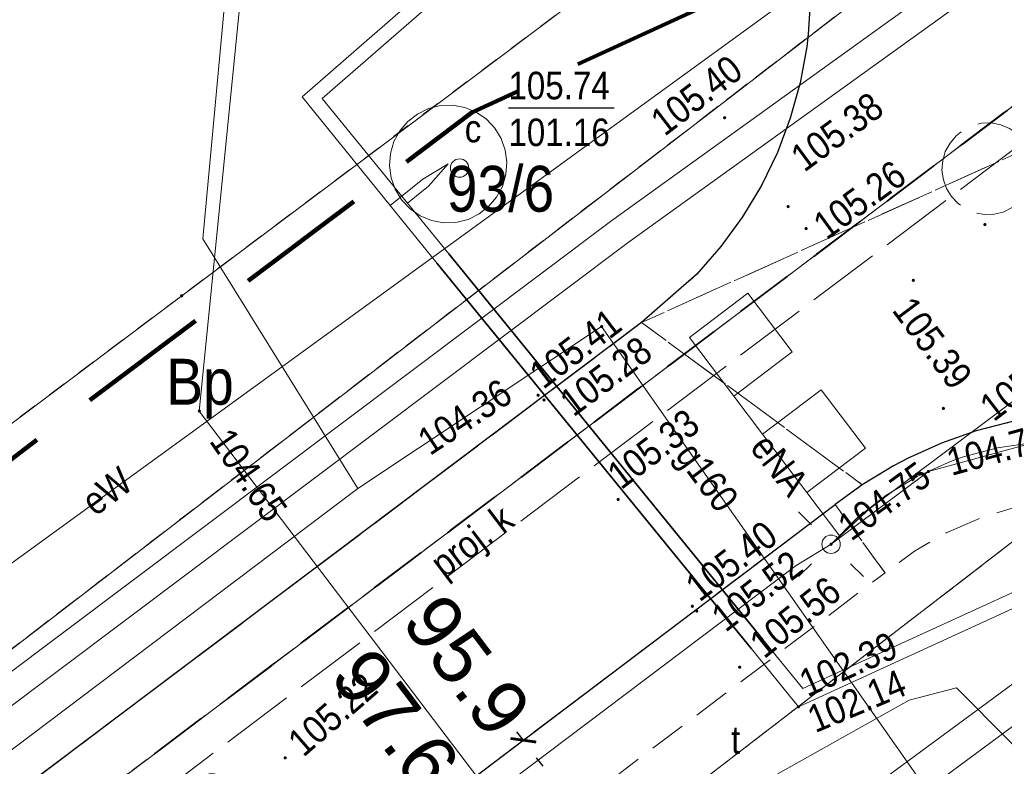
# Model space of a CAD drawing. Extents: x 7489187 to 7491099, y 5781939 to 5785132.
# Tile 201 of 217: x 7490356 to 7490383, y 5784421 to 5784441. Entities that reach past the tile are written whole.
import ezdxf
from ezdxf.enums import TextEntityAlignment as Align

# ---------------------------------------------------------------- set-up
doc = ezdxf.new("R2010")
doc.units = 0
doc.header["$MEASUREMENT"] = 0
for name, pattern in [('1.5_0.5', [2, 1.5, -0.5]), ('1.5_1.0', [2.5, 1.5, -1]), ('218-500', [1, 0.5, -0.5]), ('219-500', [0]), ('4', [1.8, 1.2, -0.6]), ('DYN_DIM', [1.022157, 0.292045, -0.730112]), ('mz1.0_0.5', [1.5, 1, -0.5]), ('mz2.0_0.5', [2.5, 2, -0.5])]:
    doc.linetypes.add(name, pattern=pattern)
doc.layers.get('0').update_dxf_attribs({"linetype": 'CONTINUOUS', "lineweight": 5})
doc.layers.get('Defpoints').update_dxf_attribs({"linetype": 'CONTINUOUS'})
doc.layers.get('Defpoints').transparency = 0.8
for name, color, linetype, transparency in [('203-Punkt załamania granicy działki nie stabilizowany', 7, 'CONTINUOUS', 0.8), ('210-Oznaczenie użytku', 7, 'CONTINUOUS', 0.8), ('211-Nr działki', 7, 'CONTINUOUS', 0.8), ('216-Granica obrębu', 7, 'CONTINUOUS', 0.8), ('218-Granica użytku', 7, 'CONTINUOUS', 0.8), ('219-Linia granicy', 7, 'CONTINUOUS', 0.8), ('chodnik (powierzchnia)', 7, 'CONTINUOUS', 0.8), ('jezdnia (powierzchnia)', 7, 'CONTINUOUS', 0.8), ('komora podziemna - przewód ciepłowniczy (powierzchnia)', 7, 'CONTINUOUS', 0.8), ('krawężnik (linia)', 7, 'CONTINUOUS', 0.8), ('latarnia (punkt)', 7, 'CONTINUOUS', 0.8), ('Obszar opracowania', 7, 'CONTINUOUS', 0.8), ('przewód ciepłowniczy (linia)', 7, 'CONTINUOUS', 0.8), ('przewód elektroenergetyczny (linia)', 7, 'CONTINUOUS', 0.8), ('przewód elektroenergetyczny (linia)-Atr1', 7, 'CONTINUOUS', 0.8), ('przewód gazowy (linia)', 7, 'CONTINUOUS', 0.8), ('przewód gazowy (linia)-Atr1', 7, 'CONTINUOUS', 0.8), ('przewód kanalizacyjny - projektowany lub w budowie (linia) - ob. projektowany', 7, 'CONTINUOUS', 0.8), ('przewód kanalizacyjny - projektowany lub w budowie (linia) - ob. projektowany-Atr1', 7, 'CONTINUOUS', 0.8), ('przewód telekomunikacyjny (linia)', 7, 'CONTINUOUS', 0.8), ('przewód wodociągowy (linia)', 7, 'CONTINUOUS', 0.8), ('punkt o określonej wysokości (sieć ciepłownicza)', 7, 'CONTINUOUS', 0.8), ('punkt o określonej wysokości (sieć ciepłownicza)-Atr2', 7, 'CONTINUOUS', 0.8), ('punkt o określonej wysokości (sieć ciepłownicza)-Atr3', 7, 'CONTINUOUS', 0.8), ('punkt o określonej wysokości (sieć elektroenergetyczna)', 7, 'CONTINUOUS', 0.8), ('punkt o określonej wysokości (sieć elektroenergetyczna)-Atr2', 7, 'CONTINUOUS', 0.8), ('punkt o określonej wysokości (sieć gazowa)', 7, 'CONTINUOUS', 0.8), ('punkt o określonej wysokości (sieć gazowa)-Atr2', 7, 'CONTINUOUS', 0.8), ('punkt wysokościowy sztuczny', 7, 'CONTINUOUS', 0.8), ('punkt wysokościowy sztuczny-Atr2', 7, 'CONTINUOUS', 0.8), ('rura ochronna - przewód ciepłowniczy (linia)', 7, 'CONTINUOUS', 0.8), ('urządzenie techniczne projektowane lub w budowie (sieć kanalizacyjna) - powierzchnia - ob. projektowany', 7, 'CONTINUOUS', 0.8), ('właz - siec telekomunikacyjna (powierzchnia)-Atr17', 7, 'CONTINUOUS', 0.8), ('właz okrągły - siec ciepłownicza (punkt)', 7, 'CONTINUOUS', 0.8), ('właz okrągły - siec ciepłownicza (punkt)-Atr17', 7, 'CONTINUOUS', 0.8)]:
    doc.layers.add(name, color=color, linetype=linetype, transparency=transparency)
doc.layers.add('___wymiary', color=1, linetype='CONTINUOUS', lineweight=20)
doc.styles.add('Arial', font='arial.ttf')
doc.styles.get("Standard").update_dxf_attribs({"font": 'txt', "width": 0.75})
doc.dimstyles.new('PZT-AS', dxfattribs={"dimtxt": 1, "dimasz": 0.5, "dimexe": 1, "dimexo": 1, "dimgap": 0.1, "dimtad": 0, "dimdec": 1, "dimrnd": 0.0005, "dimzin": 0, "dimdsep": 46, "dimtxsty": 'Arial', "dimblk": 'ARCHTICK', "dimcen": 0.5, "dimclrd": 256, "dimclre": 256, "dimclrt": 256, "dimazin": 0, "dimtfac": 1, "dimtdec": 1, "dimtofl": 0, "dimtmove": 0, "dimatfit": 3, "dimldrblk": 'ARCHTICK', "dimfxl": 0, "dimtolj": 1, "dimtzin": 0, "dimarcsym": 0})

# ---------------------------------------------------------------- blocks, each defined once
blk = doc.blocks.new('203')
at = {"linetype": 'Continuous', "lineweight": 0}
h = blk.add_hatch(color=0, dxfattribs=at)
edge = h.paths.add_edge_path()
edge.add_arc((0, 0), 0.045, 0, 360)
blk = doc.blocks.new('PW01')
at = {"linetype": 'Continuous', "lineweight": 13}
h = blk.add_hatch(color=0, dxfattribs=at)
edge = h.paths.add_edge_path()
edge.add_arc((0, 0), 0.045, 0, 360)
blk = doc.blocks.new('SM01')
at = {"color": 0, "linetype": 'Continuous', "lineweight": 13}
for p, q in [((-0.53, 0.531), (-0.883, 0.884)), ((0.531, 0.531), (0.884, 0.884)), ((-0.53, -0.53), (-0.883, -0.883)), ((0.531, -0.53), (0.884, -0.883))]:
    blk.add_line(p, q, dxfattribs=at)
blk.add_circle((0, 0), 0.25, dxfattribs=at)
blk = doc.blocks.new('US22')
at = {"color": 0, "linetype": 'Continuous', "lineweight": 13}
blk.add_circle((0, 0), 0.25, dxfattribs=at)
blk = doc.blocks.new('PW02')
at = {"linetype": 'Continuous', "lineweight": 13}
h = blk.add_hatch(color=0, dxfattribs=at)
edge = h.paths.add_edge_path()
edge.add_arc((0, 0), 0.045, 0, 360)
blk = doc.blocks.new('_ArchTick')
at = {"color": 0, "linetype": 'ByBlock', "const_width": 0.15}
blk.add_lwpolyline([(-0.5, -0.5), (0.5, 0.5)], dxfattribs=at)
blk = doc.blocks.new('*D151')
at = {"layer": '___wymiary', "lineweight": -2}
for p, q in [((7490404.508, 5784417.262), (7490403.747, 5784417.911)), ((7490374.923, 5784382.578), (7490374.162, 5784383.227))]:
    blk.add_line(p, q, dxfattribs=at)
at = {"layer": '___wymiary', "linetype": 'DYN_DIM', "lineweight": -2}
for p, q in [((7490404.508, 5784417.262), (7490404.832, 5784417.643)), ((7490374.923, 5784382.578), (7490404.508, 5784417.262))]:
    blk.add_line(p, q, dxfattribs=at)
at = {"layer": 'Defpoints', "color": 0}
for p in [(7490404.508, 5784417.262), (7490404.508, 5784417.262), (7490374.923, 5784382.578)]:
    blk.add_point(p, dxfattribs=at)
at = {"layer": '___wymiary', "lineweight": -2, "xscale": 0.5, "yscale": 0.5, "zscale": 0.5}
for p, rotation in [((7490404.508, 5784417.262), 49.53603783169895), ((7490374.923, 5784382.578), 229.536037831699)]:
    blk.add_blockref('_ArchTick', p, dxfattribs=dict(at, rotation=rotation))
at = {"layer": '___wymiary', "insert": (7490406.181, 5784419.224), "char_height": 1.5, "attachment_point": 5, "rotation": 49.536, "style": 'Arial'}
blk.add_mtext('\\A1;45.6', dxfattribs=at)
blk = doc.blocks.new('*D152')
at = {"layer": '___wymiary', "linetype": 'DYN_DIM', "lineweight": -2}
for p, q in [((7490369.688, 5784421.26), (7490369.386, 5784421.659)), ((7490427.547, 5784344.72), (7490369.688, 5784421.26))]:
    blk.add_line(p, q, dxfattribs=at)
at = {"layer": '___wymiary', "lineweight": -2}
for p, q in [((7490369.688, 5784421.26), (7490370.485, 5784421.863)), ((7490427.547, 5784344.72), (7490428.345, 5784345.323))]:
    blk.add_line(p, q, dxfattribs=at)
at = {"layer": 'Defpoints', "color": 0}
for p in [(7490369.688, 5784421.26), (7490369.688, 5784421.26), (7490427.547, 5784344.72)]:
    blk.add_point(p, dxfattribs=at)
at = {"layer": '___wymiary', "lineweight": -2, "xscale": 0.5, "yscale": 0.5, "zscale": 0.5}
for p, rotation in [((7490369.688, 5784421.26), 127.0868624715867), ((7490427.547, 5784344.72), 307.0868624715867)]:
    blk.add_blockref('_ArchTick', p, dxfattribs=dict(at, rotation=rotation))
at = {"layer": '___wymiary', "insert": (7490368.15, 5784423.294), "char_height": 1.5, "attachment_point": 5, "rotation": 307.0869, "style": 'Arial'}
blk.add_mtext('\\A1;95.9', dxfattribs=at)
blk = doc.blocks.new('*D153')
at = {"layer": '___wymiary', "lineweight": -2}
for p, q in [((7490367.738, 5784419.786), (7490368.536, 5784420.389)), ((7490426.617, 5784341.897), (7490427.415, 5784342.5))]:
    blk.add_line(p, q, dxfattribs=at)
at = {"layer": '___wymiary', "linetype": 'DYN_DIM', "lineweight": -2}
for p, q in [((7490367.738, 5784419.786), (7490367.436, 5784420.185)), ((7490426.617, 5784341.897), (7490367.738, 5784419.786))]:
    blk.add_line(p, q, dxfattribs=at)
at = {"layer": 'Defpoints', "color": 0}
for p in [(7490367.738, 5784419.786), (7490367.738, 5784419.786), (7490426.617, 5784341.897)]:
    blk.add_point(p, dxfattribs=at)
at = {"layer": '___wymiary', "lineweight": -2, "xscale": 0.5, "yscale": 0.5, "zscale": 0.5}
for p, rotation in [((7490367.738, 5784419.786), 127.0868624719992), ((7490426.617, 5784341.897), 307.0868624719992)]:
    blk.add_blockref('_ArchTick', p, dxfattribs=dict(at, rotation=rotation))
at = {"layer": '___wymiary', "insert": (7490366.202, 5784421.819), "char_height": 1.5, "attachment_point": 5, "rotation": 307.0869, "style": 'Arial'}
blk.add_mtext('\\A1;97.6', dxfattribs=at)
blk = doc.blocks.new('*D163')
at = {"layer": '___wymiary', "lineweight": -2}
for p, q in [((7490363.365, 5784416.481), (7490364.163, 5784417.084)), ((7490382.825, 5784390.739), (7490383.622, 5784391.342))]:
    blk.add_line(p, q, dxfattribs=at)
at = {"layer": '___wymiary', "linetype": 'DYN_DIM', "lineweight": -2}
for p, q in [((7490363.365, 5784416.481), (7490363.064, 5784416.88)), ((7490382.825, 5784390.739), (7490363.365, 5784416.481))]:
    blk.add_line(p, q, dxfattribs=at)
at = {"layer": 'Defpoints', "color": 0}
for p in [(7490363.365, 5784416.481), (7490363.365, 5784416.481), (7490382.825, 5784390.739)]:
    blk.add_point(p, dxfattribs=at)
at = {"layer": '___wymiary', "lineweight": -2, "xscale": 0.5, "yscale": 0.5, "zscale": 0.5}
for p, rotation in [((7490363.365, 5784416.481), 127.0868624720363), ((7490382.825, 5784390.739), 307.0868624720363)]:
    blk.add_blockref('_ArchTick', p, dxfattribs=dict(at, rotation=rotation))
at = {"layer": '___wymiary', "insert": (7490361.829, 5784418.513), "char_height": 1.5, "attachment_point": 5, "rotation": 307.0869, "style": 'Arial'}
blk.add_mtext('\\A1;32.3', dxfattribs=at)

msp = doc.modelspace()

# ---------------------------------------------------------------- linework, layer by layer
at = {"layer": '216-Granica obrębu', "color": 7, "linetype": '1.5_1.0', "lineweight": 35, "flags": 128}
for points in [[(7490030.45, 5785119.29), (7490028.96, 5785119.44), (7489905.46, 5785132.25), (7489892.56, 5785131.06), (7489875.97, 5785130.77), (7489882.83, 5785099.49), (7489894.33, 5785057.55), (7489904.61, 5785020.12), (7489930.49, 5784923.59), (7489942.07, 5784889.96), (7489952.72, 5784856.68), (7489954.77, 5784856.84), (7489969.91, 5784858.07), (7489970.61, 5784854.86), (7489953.91, 5784849.86), (7489955.53, 5784843.61), (7489958.2, 5784833.42), (7489980.65, 5784747.13), (7490007.65, 5784650.77), (7490023.45, 5784602.85), (7490041.59, 5784556.96), (7490083.09, 5784465.49), (7490092.71, 5784443.73), (7490123.6, 5784373.91), (7490159.36, 5784298.2), (7490166.44, 5784283.23), (7490180.6, 5784291.3), (7490210.6, 5784308.4), (7490268.73, 5784352.29), (7490829.59, 5784775.52), (7490832.19, 5784784.55), (7490911.98, 5785062.01), (7490905.26, 5785060.95), (7490801.79, 5785044.54), (7490669.56, 5785030.73), (7490494.4, 5785017.63), (7490431.74, 5785030.5), (7490354.61, 5785047.58), (7490260.42, 5785068.42), (7490180.66, 5785086.04)], [(7490982.74, 5784169.34), (7491039.04, 5784200.86), (7491051.74, 5784207.97), (7491052.67, 5784239.47), (7491052.74, 5784241.92), (7491052.92, 5784248), (7491053, 5784250.86), (7491050.96, 5784254.83), (7491044.42, 5784267.53), (7491031.4, 5784292.82), (7491011.82, 5784330.89), (7491008.66, 5784337), (7490999.48, 5784354.85), (7490905.74, 5784803.82), (7490903.06, 5784816.68), (7490901.11, 5784825.98), (7490829.59, 5784775.52), (7490268.73, 5784352.29), (7490210.6, 5784308.4), (7490180.6, 5784291.3), (7490166.44, 5784283.23), (7490188.7, 5784278.35), (7490194.94, 5784270.17), (7490207.62, 5784253.55), (7490185.34, 5784238.01), (7490202.71, 5784185.24), (7490204.24, 5784178.08), (7490211.21, 5784145.54), (7490216.75, 5784104.37), (7490217.83, 5784096.32), (7490218.8, 5784046.06), (7490215.34, 5783996.05), (7490206.95, 5783946.76), (7490193.71, 5783898.58), (7490175.89, 5783851.76), (7490153.48, 5783807.1), (7490158.6, 5783786.4), (7490236.24, 5783821.04), (7490329.56, 5783863.61), (7490388.02, 5783890.29), (7490434.56, 5783914.52), (7490490.93, 5783945.89), (7490491.13, 5783946), (7490512.04, 5783957.22), (7490534.13, 5783969.08), (7490538.17, 5783971.24), (7490544.14, 5783961.48), (7490606.22, 5783983.46), (7490664.31, 5784007.87), (7490705.37, 5784025.14), (7490748.64, 5784044.48), (7490747.91, 5784055.65), (7490747.49, 5784061.98), (7490746.96, 5784070.1), (7490794.71, 5784095), (7490790.8, 5784067.02), (7490835.7, 5784091.8), (7490838.43, 5784093.31), (7490854.17, 5784102), (7490875.76, 5784113.91), (7490901.93, 5784127.42), (7490908.36, 5784130.73), (7490914.78, 5784134.04), (7490973.71, 5784164.29)]]:
    msp.add_lwpolyline(points, close=True, dxfattribs=at)
at = {"layer": '218-Granica użytku', "color": 3, "linetype": '218-500', "lineweight": 18, "flags": 128}
for points in [[(7490268.73, 5784352.29), (7490829.59, 5784775.52)], [(7490829.59, 5784775.52), (7490268.73, 5784352.29)], [(7490378.55, 5784447.01), (7490360.38, 5784433.37)], [(7490378.78, 5784441.44), (7490351.6, 5784420.56)], [(7490351.6, 5784420.56), (7490378.78, 5784441.44)], [(7490275.58, 5784343.98), (7490400.92, 5784440.45)], [(7490400.92, 5784440.45), (7490275.58, 5784343.98)], [(7490360.38, 5784433.37), (7490351.39, 5784426.62)]]:
    msp.add_lwpolyline(points, dxfattribs=at)
at = {"layer": '219-Linia granicy', "color": 7, "linetype": '219-500', "lineweight": 18, "flags": 128}
for points in [[(7490829.59, 5784775.52), (7490268.73, 5784352.29)], [(7490378.55, 5784447.01), (7490360.38, 5784433.37)], [(7490351.6, 5784420.56), (7490378.78, 5784441.44)], [(7490400.92, 5784440.45), (7490275.58, 5784343.98)], [(7490351.39, 5784426.62), (7490360.38, 5784433.37)]]:
    msp.add_lwpolyline(points, dxfattribs=at)
at = {"layer": 'chodnik (powierzchnia)', "color": 7, "linetype": 'mz1.0_0.5', "lineweight": 18, "flags": 128}
for points in [[(7490389.51, 5784423.85), (7490393.17, 5784426.96), (7490391.742, 5784428.212), (7490390.88, 5784428.719), (7490389.981, 5784429.156), (7490388.99, 5784429.54), (7490388.031, 5784429.823), (7490387.052, 5784430.027), (7490386.099, 5784430.161), (7490385.1, 5784430.2), (7490384.102, 5784430.136), (7490383.116, 5784429.969), (7490382.02, 5784429.69), (7490381.077, 5784429.357), (7490380.166, 5784428.946), (7490379.774, 5784428.739), (7490378.92, 5784428.22), (7490378.18, 5784427.68), (7490379.54, 5784425.82), (7490380.344, 5784426.414), (7490381.209, 5784426.914), (7490382.126, 5784427.313), (7490382.2, 5784427.34), (7490383.158, 5784427.625), (7490384.142, 5784427.8), (7490384.95, 5784427.86), (7490387.11, 5784426)], [(7490277.37, 5784348.84), (7490360.505, 5784411.437), (7490379.54, 5784425.82), (7490378.18, 5784427.68), (7490316.119, 5784380.766), (7490275.71, 5784350.37)]]:
    msp.add_lwpolyline(points, close=True, dxfattribs=at)
at = {"layer": 'jezdnia (powierzchnia)', "color": 7, "linetype": '1.5_0.5', "lineweight": 18, "flags": 128}
for points in [[(7490317.61, 5784511.53), (7490342.28, 5784484.53), (7490367.17, 5784457.37), (7490374.73, 5784449.07), (7490374.894, 5784448.878), (7490375.502, 5784448.085), (7490376.037, 5784447.24), (7490376.494, 5784446.351), (7490376.87, 5784445.424), (7490377.161, 5784444.468), (7490377.366, 5784443.49), (7490377.483, 5784442.497), (7490377.511, 5784441.498), (7490377.45, 5784440.5), (7490377.408, 5784440.156), (7490377.227, 5784439.173), (7490376.959, 5784438.21), (7490376.607, 5784437.275), (7490376.172, 5784436.374), (7490375.659, 5784435.517), (7490375.071, 5784434.708), (7490374.413, 5784433.955), (7490372.91, 5784432.64), (7490383.97, 5784437.63), (7490383.5, 5784438.55), (7490383.24, 5784439.52), (7490383.2, 5784440.55), (7490383.36, 5784441.55), (7490383.72, 5784442.47), (7490384.29, 5784443.34), (7490384.61, 5784443.69), (7490385.07, 5784444.11), (7490385.92, 5784444.65), (7490386.88, 5784444.99), (7490387.91, 5784445.13), (7490388.95, 5784445.04), (7490400.43, 5784453.35), (7490399.591, 5784452.806), (7490398.722, 5784452.312), (7490397.825, 5784451.87), (7490396.904, 5784451.481), (7490395.962, 5784451.146), (7490395.002, 5784450.867), (7490394.027, 5784450.645), (7490393.041, 5784450.48), (7490392.047, 5784450.373), (7490391.52, 5784450.34), (7490390.52, 5784450.322), (7490389.521, 5784450.362), (7490388.526, 5784450.461), (7490387.539, 5784450.618), (7490386.562, 5784450.832), (7490385.6, 5784451.103), (7490384.655, 5784451.429), (7490383.73, 5784451.811), (7490382.83, 5784452.246), (7490381.957, 5784452.732), (7490381.113, 5784453.269), (7490380.302, 5784453.854), (7490379.527, 5784454.486), (7490378.79, 5784455.161), (7490378.56, 5784455.39), (7490372.48, 5784462.2), (7490367.19, 5784467.93), (7490355.57, 5784480.66), (7490331.85, 5784506.59), (7490329.24, 5784509.46), (7490318.15, 5784522.13), (7490317.24, 5784522.71), (7490316.87, 5784523.02), (7490316.51, 5784523.4), (7490315.16, 5784524.9), (7490295, 5784546.98), (7490274.54, 5784569.4), (7490263.16, 5784581.91), (7490261.12, 5784584.11), (7490250.16, 5784585.66), (7490255.92, 5784579.13), (7490267.14, 5784566.83), (7490292.54, 5784538.96)], [(7490493.35, 5784270.83), (7490499.77, 5784274.09), (7490493.73, 5784285.36), (7490492.621, 5784287.291), (7490492.252, 5784288.22), (7490491.965, 5784289.178), (7490491.764, 5784290.157), (7490491.65, 5784291.15), (7490491.65, 5784292.28), (7490491.691, 5784293.292), (7490491.834, 5784294.281), (7490492.054, 5784295.256), (7490492.35, 5784296.211), (7490492.72, 5784297.14), (7490493.025, 5784297.777), (7490493.516, 5784298.648), (7490494.074, 5784299.478), (7490494.696, 5784300.261), (7490495.377, 5784300.992), (7490496.114, 5784301.668), (7490496.902, 5784302.284), (7490497.735, 5784302.836), (7490498.61, 5784303.32), (7490495.34, 5784308.14), (7490494.599, 5784307.691), (7490493.706, 5784307.24), (7490492.779, 5784306.866), (7490491.824, 5784306.57), (7490490.848, 5784306.354), (7490489.858, 5784306.22), (7490488.859, 5784306.168), (7490487.86, 5784306.2), (7490487.406, 5784306.242), (7490486.419, 5784306.397), (7490485.448, 5784306.637), (7490484.503, 5784306.961), (7490483.588, 5784307.365), (7490482.712, 5784307.847), (7490481.882, 5784308.403), (7490481.102, 5784309.029), (7490480.38, 5784309.72), (7490479.67, 5784310.533), (7490479.084, 5784311.342), (7490478.57, 5784312.2), (7490463.26, 5784341.09), (7490449.49, 5784367.1), (7490432.48, 5784399.49), (7490431.36, 5784399.89), (7490430.43, 5784401.18), (7490429.44, 5784402.49), (7490427.49, 5784404.98), (7490425.54, 5784407.29), (7490423.56, 5784409.54), (7490421.46, 5784411.7), (7490419.33, 5784413.8), (7490417.15, 5784415.87), (7490414.92, 5784417.89), (7490407.31, 5784424.39), (7490405.7, 5784425.76), (7490403.51, 5784427.79), (7490402.84, 5784428.52), (7490402.14, 5784429.55), (7490401.59, 5784430.64), (7490401.21, 5784431.65), (7490400.95, 5784432.63), (7490400.8, 5784433.59), (7490400.75, 5784434.8), (7490398.9, 5784433.41), (7490398.57, 5784434.42), (7490398.39, 5784435.78), (7490398.35, 5784437.3), (7490398.56, 5784438.62), (7490398.89, 5784439.77), (7490399.51, 5784441.22), (7490400.22, 5784442.42), (7490401.26, 5784443.54), (7490402.43, 5784444.54), (7490392.68, 5784441.86), (7490392.9, 5784440.88), (7490392.94, 5784439.85), (7490392.73, 5784438.87), (7490392.36, 5784437.96), (7490391.82, 5784437.13), (7490391.08, 5784436.43), (7490390.22, 5784435.88), (7490389.27, 5784435.54), (7490388.26, 5784435.39), (7490387.25, 5784435.46), (7490386.31, 5784435.73), (7490385.37, 5784436.21), (7490384.52, 5784436.93), (7490383.97, 5784437.63), (7490372.91, 5784432.64), (7490378.92, 5784428.22), (7490379.774, 5784428.739), (7490380.166, 5784428.946), (7490381.077, 5784429.357), (7490382.02, 5784429.69), (7490383.116, 5784429.969), (7490384.102, 5784430.136), (7490385.1, 5784430.2), (7490386.099, 5784430.161), (7490387.052, 5784430.027), (7490388.031, 5784429.823), (7490388.99, 5784429.54), (7490389.981, 5784429.156), (7490390.88, 5784428.719), (7490391.742, 5784428.212), (7490393.17, 5784426.96), (7490394.74, 5784425.56), (7490395.46, 5784424.98), (7490412.33, 5784410.59), (7490414.17, 5784408.86), (7490414.882, 5784408.158), (7490415.573, 5784407.435), (7490416.24, 5784406.69), (7490416.884, 5784405.925), (7490417.21, 5784405.52), (7490417.817, 5784404.725), (7490418.399, 5784403.912), (7490418.956, 5784403.082), (7490419.487, 5784402.234), (7490420.02, 5784401.32), (7490420.589, 5784400.498), (7490421.08, 5784399.627), (7490421.487, 5784398.714), (7490421.808, 5784397.768), (7490422, 5784396.99), (7490422.158, 5784396.003), (7490422.223, 5784395.005), (7490422.195, 5784394.006), (7490422.14, 5784393.46), (7490421.911, 5784392.487), (7490421.585, 5784391.542), (7490421.166, 5784390.635), (7490420.84, 5784390.06), (7490420.276, 5784389.235), (7490419.632, 5784388.47), (7490419.34, 5784388.17), (7490417.08, 5784386.72), (7490420.45, 5784375.62), (7490420.367, 5784376.449), (7490420.41, 5784377.447), (7490420.608, 5784378.426), (7490420.955, 5784379.363), (7490421.443, 5784380.235), (7490422.06, 5784381.02), (7490424.41, 5784382.28), (7490427.04, 5784383.51), (7490429.31, 5784383.84), (7490430.3, 5784383.71), (7490431.257, 5784383.421), (7490432.17, 5784382.97), (7490432.981, 5784382.387), (7490433.686, 5784381.679), (7490434.4, 5784380.63), (7490438.13, 5784373.51), (7490438.522, 5784372.591), (7490438.802, 5784371.631), (7490438.966, 5784370.645), (7490439.011, 5784369.647), (7490439.01, 5784369.61), (7490438.931, 5784368.614), (7490438.735, 5784367.634), (7490438.36, 5784366.53), (7490437.1, 5784364.34), (7490434.62, 5784361.99), (7490437.44, 5784356.36), (7490439.81, 5784357.56), (7490440.79, 5784357.94), (7490441.77, 5784358.135), (7490442.768, 5784358.18), (7490443.11, 5784358.16), (7490444.096, 5784357.999), (7490445.046, 5784357.69), (7490445.75, 5784357.35), (7490446.571, 5784356.781), (7490447.279, 5784356.077), (7490447.853, 5784355.26), (7490448.2, 5784354.55), (7490453.54, 5784345.1), (7490456.89, 5784338.8), (7490471.34, 5784310.89), (7490479.7, 5784296.05), (7490481.18, 5784293.46), (7490484.68, 5784287.36), (7490487.55, 5784281.94)], [(7490191.164, 5784287.003), (7490211.67, 5784301.9), (7490216.46, 5784305.56), (7490248.362, 5784329.904), (7490272.4, 5784347.89), (7490275.71, 5784350.37), (7490316.119, 5784380.766), (7490378.18, 5784427.68), (7490378.92, 5784428.22), (7490372.91, 5784432.64), (7490341.91, 5784409.31), (7490305.841, 5784381.862), (7490276.12, 5784359.68), (7490257.34, 5784345.74), (7490219.064, 5784316.704), (7490199.315, 5784301.827), (7490173.114, 5784281.766), (7490181.727, 5784279.879), (7490186.53, 5784283.616), (7490187.78, 5784283.47), (7490188.27, 5784282.22), (7490191.57, 5784284.52), (7490190.798, 5784286.042)]]:
    msp.add_lwpolyline(points, close=True, dxfattribs=at)
at = {"layer": 'komora podziemna - przewód ciepłowniczy (powierzchnia)', "color": 212, "linetype": 'Continuous', "lineweight": 18, "flags": 128}
msp.add_lwpolyline([(7490366.2, 5784436.27), (7490366.09, 5784436.58), (7490366.04, 5784436.91), (7490366.07, 5784437.25), (7490366.16, 5784437.57), (7490366.32, 5784437.86), (7490366.54, 5784438.12), (7490366.8, 5784438.32), (7490367.1, 5784438.47), (7490367.43, 5784438.55), (7490367.76, 5784438.56), (7490368.09, 5784438.5), (7490368.4, 5784438.37), (7490368.68, 5784438.18), (7490368.91, 5784437.94), (7490369.08, 5784437.65), (7490369.19, 5784437.34), (7490369.24, 5784437.01), (7490369.21, 5784436.67), (7490369.12, 5784436.35), (7490368.96, 5784436.06), (7490368.74, 5784435.8), (7490368.48, 5784435.6), (7490368.18, 5784435.45), (7490367.85, 5784435.37), (7490367.52, 5784435.36), (7490367.19, 5784435.42), (7490366.88, 5784435.55), (7490366.6, 5784435.74), (7490366.37, 5784435.98)], close=True, dxfattribs=at)
at = {"layer": 'krawężnik (linia)', "color": 7, "linetype": 'Continuous', "lineweight": 25, "flags": 128}
for points in [[(7490367.17, 5784457.37), (7490374.73, 5784449.07), (7490374.894, 5784448.878), (7490375.502, 5784448.085), (7490376.037, 5784447.24), (7490376.494, 5784446.351), (7490376.87, 5784445.424), (7490377.161, 5784444.468), (7490377.366, 5784443.49), (7490377.483, 5784442.497), (7490377.511, 5784441.498), (7490377.45, 5784440.5), (7490377.408, 5784440.156), (7490377.227, 5784439.173), (7490376.959, 5784438.21), (7490376.607, 5784437.275), (7490376.172, 5784436.374), (7490375.659, 5784435.517), (7490375.071, 5784434.708), (7490374.413, 5784433.955), (7490372.91, 5784432.64), (7490341.91, 5784409.31)], [(7490383.116, 5784429.969), (7490382.02, 5784429.69), (7490381.077, 5784429.357), (7490380.166, 5784428.946), (7490379.774, 5784428.739), (7490378.92, 5784428.22), (7490378.18, 5784427.68)], [(7490191.57, 5784284.52), (7490190.798, 5784286.042), (7490191.164, 5784287.003), (7490211.67, 5784301.9), (7490216.46, 5784305.56), (7490248.362, 5784329.904), (7490272.4, 5784347.89), (7490275.71, 5784350.37), (7490316.119, 5784380.766), (7490378.18, 5784427.68)]]:
    msp.add_lwpolyline(points, dxfattribs=at)
at = {"layer": 'Obszar opracowania', "color": 132, "linetype": '4', "lineweight": 200, "ltscale": 3, "flags": 128}
msp.add_lwpolyline([(7490308.01, 5784389.52), (7490316.37, 5784399.26), (7490368.28, 5784438.36), (7490379.98, 5784443.72), (7490392.84, 5784443.68), (7490403.31, 5784441.36), (7490411.83, 5784439.47), (7490423.51, 5784434.05), (7490431.84, 5784424.24), (7490448.06, 5784393.68), (7490473.16, 5784346.39), (7490476.39, 5784336.34), (7490475.94, 5784325.78), (7490471.85, 5784316.04), (7490464.65, 5784308.32), (7490428.65, 5784281.35), (7490426.2, 5784279.52), (7490416.78, 5784274.8), (7490406.31, 5784273.62), (7490396.08, 5784276.14), (7490387.35, 5784282.04), (7490363.54, 5784305.17), (7490313.51, 5784353.79), (7490306.43, 5784364.49), (7490304.48, 5784377.18)], close=True, dxfattribs=at)
at = {"layer": 'przewód ciepłowniczy (linia)', "color": 212, "linetype": 'Continuous', "lineweight": 18, "flags": 128}
for points in [[(7490358.23, 5784465.33), (7490359.57, 5784463.85), (7490374.29, 5784447.52), (7490364.21, 5784438.74), (7490366.53, 5784435.89), (7490367.66, 5784434.51), (7490376.21, 5784424), (7490377.3, 5784422.67), (7490387.86, 5784427.5), (7490388.75, 5784428.12), (7490406.15, 5784439.98), (7490408.82, 5784441.8), (7490409.08, 5784441.29), (7490413.22, 5784433.26), (7490422.38, 5784415.61), (7490421.64, 5784415.16), (7490410.12, 5784408.22), (7490409.88, 5784408.07), (7490414.86, 5784399.08)], [(7490414.39, 5784399.1), (7490409.34, 5784408.22), (7490409.91, 5784408.56), (7490421.43, 5784415.5), (7490421.85, 5784415.75), (7490412.86, 5784433.07), (7490408.72, 5784441.11), (7490408.67, 5784441.21), (7490406.38, 5784439.65), (7490388.98, 5784427.79), (7490388.05, 5784427.16), (7490377.18, 5784422.17), (7490375.9, 5784423.75), (7490367.34, 5784434.25), (7490366.06, 5784435.83), (7490363.66, 5784438.79), (7490373.72, 5784447.56), (7490359.28, 5784463.58), (7490357.94, 5784465.07)], [(7490367.64, 5784436.96), (7490366.95, 5784436.55), (7490366.06, 5784435.83)], [(7490366.53, 5784435.89), (7490367.1, 5784436.36), (7490367.64, 5784436.96)]]:
    msp.add_lwpolyline(points, dxfattribs=at)
at = {"layer": 'przewód elektroenergetyczny (linia)', "color": 1, "linetype": 'Continuous', "lineweight": 18, "flags": 128}
for points in [[(7490360.86, 5784430.23), (7490362.56, 5784447.3), (7490352.59, 5784458.42), (7490369.09, 5784473.72)], [(7490211.021, 5784316.441), (7490216.663, 5784320.772), (7490239.241, 5784337.214), (7490265.05, 5784357.155), (7490278.511, 5784367.553), (7490306.086, 5784388.056), (7490334.58, 5784409.917), (7490352.44, 5784423.684), (7490376.737, 5784441.333)], [(7490378.07, 5784426.6), (7490378.312, 5784426.821), (7490379.13, 5784427.57), (7490394.41, 5784439.03), (7490395.53, 5784439.16), (7490397.83, 5784438.81), (7490399.13, 5784438.19), (7490399.94, 5784437.51), (7490401.01, 5784436.38), (7490405.99, 5784427.81)], [(7490375.42, 5784430.63), (7490377.01, 5784431.84), (7490375.8, 5784433.44), (7490374.21, 5784432.23)], [(7490347.62, 5784402.73), (7490370.07, 5784419.73), (7490370.52, 5784419.74), (7490373.46, 5784416.1), (7490373.82, 5784416.02), (7490385.54, 5784424.65), (7490385.95, 5784424.55), (7490390.43, 5784420.54), (7490390.86, 5784420.53), (7490393.77, 5784422.47), (7490394.06, 5784422.46), (7490396.52, 5784420.51), (7490396.73, 5784420.47), (7490408.64, 5784428.5), (7490413.93, 5784432.31)], [(7490374.21, 5784432.23), (7490375.42, 5784430.63), (7490376.2, 5784429.6), (7490377.41, 5784428.01), (7490378.312, 5784426.821)], [(7490376.2, 5784429.6), (7490377.8, 5784430.81), (7490379.01, 5784429.22), (7490377.41, 5784428.01)], [(7490418.44, 5784397.48), (7490415.54, 5784404.32), (7490404.96, 5784413.58), (7490388.33, 5784418.49), (7490376.73, 5784409.34), (7490360.86, 5784430.23)], [(7490392.15, 5784426.51), (7490391.31, 5784427.09), (7490388.2, 5784428.82), (7490384, 5784429.48), (7490380.72, 5784428.58), (7490378.07, 5784426.6)], [(7490383.595, 5784429.37), (7490382.605, 5784429.229), (7490381.64, 5784428.97), (7490381.325, 5784428.857), (7490380.414, 5784428.446), (7490379.56, 5784427.927), (7490378.775, 5784427.309), (7490378.07, 5784426.6)], [(7490348.9, 5784404.49), (7490349.64, 5784405.3), (7490377.12, 5784426.02), (7490378.07, 5784426.6)]]:
    msp.add_lwpolyline(points, dxfattribs=at)
at = {"layer": 'przewód gazowy (linia)', "color": 40, "linetype": 'Continuous', "lineweight": 18, "flags": 128}
for points in [[(7490365.18, 5784428.12), (7490360.96, 5784434.92), (7490362.08, 5784447.1), (7490356.14, 5784453.97), (7490369.58, 5784466.12)], [(7490415.58, 5784438.75), (7490408.75, 5784434.24), (7490383.44, 5784415.98), (7490371.82, 5784432.53), (7490365.18, 5784428.12), (7490253.31, 5784343.67)]]:
    msp.add_lwpolyline(points, dxfattribs=at)
at = {"layer": 'przewód kanalizacyjny - projektowany lub w budowie (linia) - ob. projektowany', "color": 34, "linetype": 'mz2.0_0.5', "lineweight": 18, "flags": 128}
msp.add_lwpolyline([(7490176.08, 5784281.12), (7490193.19, 5784294.04), (7490257.03, 5784342.24), (7490320.88, 5784390.45), (7490382.34, 5784436.83), (7490446.2, 5784485.01), (7490510.06, 5784533.2), (7490571.22, 5784579.99), (7490762.79, 5784724.55), (7490826.96, 5784772.35), (7490841.52, 5784811.63), (7490861.93, 5784878.59)], dxfattribs=at)
at = {"layer": 'przewód telekomunikacyjny (linia)', "color": 30, "linetype": 'Continuous', "lineweight": 18, "flags": 128}
for points in [[(7490417.075, 5784438.476), (7490405.928, 5784435.554), (7490392.703, 5784428.802), (7490368.273, 5784410.738), (7490322.613, 5784377.194), (7490302.603, 5784363.625), (7490285.114, 5784351.815), (7490272.797, 5784342.444), (7490272.51, 5784341.67)], [(7490406.05, 5784411.54), (7490405.739, 5784410.912), (7490388.753, 5784415.379), (7490381.486, 5784422.689), (7490380.2, 5784422.354), (7490374.719, 5784419.278), (7490374.155, 5784419.03)]]:
    msp.add_lwpolyline(points, dxfattribs=at)
at = {"layer": 'przewód wodociągowy (linia)', "color": 5, "linetype": 'CONTINUOUS', "lineweight": 18}
for p, q in [((7490372.102, 5784435.423), (7490401.01, 5784456.24)), ((7490372.546, 5784434.819), (7490401.432, 5784455.62)), ((7490332.549, 5784405.718), (7490372.102, 5784435.423)), ((7490332.999, 5784405.118), (7490372.546, 5784434.819))]:
    msp.add_line(p, q, dxfattribs=at)
at = {"layer": 'punkt o określonej wysokości (sieć ciepłownicza)-Atr2', "color": 7, "flags": 128}
msp.add_lwpolyline([(7490369.28, 5784438.49), (7490372.16, 5784438.49)], dxfattribs=at)
at = {"layer": 'rura ochronna - przewód ciepłowniczy (linia)', "color": 212, "linetype": 'Continuous', "lineweight": 35, "flags": 128}
for points in [[(7490367.66, 5784434.51), (7490376.21, 5784424)], [(7490367.34, 5784434.25), (7490375.9, 5784423.75)]]:
    msp.add_lwpolyline(points, dxfattribs=at)
at = {"layer": 'urządzenie techniczne projektowane lub w budowie (sieć kanalizacyjna) - powierzchnia - ob. projektowany', "color": 34, "linetype": 'mz2.0_0.5', "lineweight": 18, "flags": 128}
msp.add_lwpolyline([(7490381.35, 5784436.07), (7490381.21, 5784436.29), (7490381.13, 5784436.53), (7490381.09, 5784436.79), (7490381.11, 5784437.05), (7490381.18, 5784437.3), (7490381.31, 5784437.53), (7490381.48, 5784437.73), (7490381.68, 5784437.89), (7490381.92, 5784438.01), (7490382.17, 5784438.07), (7490382.43, 5784438.08), (7490382.69, 5784438.03), (7490382.93, 5784437.93), (7490383.15, 5784437.78), (7490383.33, 5784437.59), (7490383.47, 5784437.37), (7490383.55, 5784437.13), (7490383.59, 5784436.87), (7490383.57, 5784436.61), (7490383.5, 5784436.36), (7490383.37, 5784436.13), (7490383.2, 5784435.93), (7490383, 5784435.77), (7490382.76, 5784435.65), (7490382.51, 5784435.59), (7490382.25, 5784435.58), (7490381.99, 5784435.63), (7490381.75, 5784435.73), (7490381.53, 5784435.88)], close=True, dxfattribs=at)

# ---------------------------------------------------------------- block references
at = {"layer": '203-Punkt załamania granicy działki nie stabilizowany', "color": 7, "linetype": 'Continuous', "lineweight": 18}
msp.add_blockref('203', (7490360.38, 5784433.37), dxfattribs=at)
at = {"layer": 'latarnia (punkt)', "color": 7, "linetype": 'Continuous', "lineweight": 18}
msp.add_blockref('SM01', (7490378.07, 5784426.6), dxfattribs=at)
at = {"layer": 'punkt o określonej wysokości (sieć ciepłownicza)', "color": 212, "linetype": 'Continuous', "lineweight": 13}
for p in [(7490367.95, 5784436.85), (7490377.18, 5784422.17)]:
    msp.add_blockref('PW01', p, dxfattribs=at)
at = {"layer": 'punkt o określonej wysokości (sieć elektroenergetyczna)', "color": 1, "linetype": 'Continuous', "lineweight": 13}
for p in [(7490360.86, 5784430.23), (7490380.72, 5784428.58), (7490378.07, 5784426.6)]:
    msp.add_blockref('PW01', p, dxfattribs=at)
at = {"layer": 'punkt o określonej wysokości (sieć gazowa)', "color": 40, "linetype": 'Continuous', "lineweight": 13}
msp.add_blockref('PW01', (7490371.82, 5784432.53), dxfattribs=at)
at = {"layer": 'punkt wysokościowy sztuczny', "color": 7, "linetype": 'Continuous', "lineweight": 13}
for p in [(7490375.17, 5784438.22), (7490376.9, 5784435.8), (7490382.26, 5784435.31), (7490377.39, 5784435.2), (7490380.31, 5784433.79), (7490370.09, 5784430.66), (7490370.25, 5784430.53), (7490381.13, 5784430.3), (7490372.27, 5784427.82), (7490374.29, 5784424.91), (7490374.41, 5784424.78), (7490375.58, 5784423.25), (7490363.2, 5784420.78)]:
    msp.add_blockref('PW02', p, dxfattribs=at)
at = {"layer": 'właz okrągły - siec ciepłownicza (punkt)', "color": 7, "linetype": 'Continuous', "lineweight": 18}
msp.add_blockref('US22', (7490367.95, 5784436.85), dxfattribs=at)

# ---------------------------------------------------------------- texts
at = {"layer": '210-Oznaczenie użytku', "color": 3, "linetype": 'Continuous', "lineweight": 18, "width": 0.9}
msp.add_text('Bp', height=1.25, dxfattribs=at).set_placement((7490359.96, 5784430.402))
at = {"layer": '211-Nr działki', "color": 7, "linetype": 'Continuous', "lineweight": 18, "width": 0.9}
msp.add_text('93/6', height=1.25, dxfattribs=at).set_placement((7490367.6, 5784435.66))
at = {"layer": 'przewód elektroenergetyczny (linia)-Atr1', "color": 1, "width": 0.9}
for s, rotation, p in [('eNA', 308.235, (7490376.67, 5784428.764)), ('eW', 36.632, (7490358.344, 5784428.048))]:
    msp.add_text(s, height=0.75, rotation=rotation, dxfattribs=at).set_placement(p, align=Align.MIDDLE_CENTER)
at = {"layer": 'przewód gazowy (linia)-Atr1', "color": 7, "width": 0.9}
msp.add_text('g160', height=0.75, rotation=306.64, dxfattribs=at).set_placement((7490374.697, 5784428.436), align=Align.MIDDLE_CENTER)
at = {"layer": 'przewód kanalizacyjny - projektowany lub w budowie (linia) - ob. projektowany-Atr1', "color": 34, "width": 0.9}
msp.add_text('proj. k', height=0.75, rotation=37.039, dxfattribs=at).set_placement((7490367.53, 5784425.65))
at = {"layer": 'punkt o określonej wysokości (sieć ciepłownicza)-Atr2', "color": 212, "width": 0.9}
msp.add_text('105.74', height=0.75, dxfattribs=at).set_placement((7490369.28, 5784438.498), align=Align.BOTTOM_LEFT)
msp.add_text('102.39', height=0.75, rotation=23.982, dxfattribs=at).set_placement((7490377.43, 5784422.43))
at = {"layer": 'punkt o określonej wysokości (sieć ciepłownicza)-Atr3', "color": 212, "width": 0.9}
msp.add_text('101.16', height=0.75, dxfattribs=at).set_placement((7490369.28, 5784437.223), align=Align.BOTTOM_LEFT)
msp.add_text('102.14', height=0.75, rotation=22.798, dxfattribs=at).set_placement((7490377.64, 5784421.45))
at = {"layer": 'punkt o określonej wysokości (sieć elektroenergetyczna)-Atr2', "color": 1, "width": 0.9}
for s, rotation, p in [('104.65', 304.654, (7490361.422, 5784429.622)), ('104.75', 36.057, (7490378.397, 5784426.969))]:
    msp.add_text(s, height=0.75, rotation=rotation, dxfattribs=at).set_placement(p, align=Align.MIDDLE_LEFT)
msp.add_text('104.7', height=0.75, rotation=15.343, dxfattribs=at).set_placement((7490381.35, 5784428.46))
at = {"layer": 'punkt o określonej wysokości (sieć gazowa)-Atr2', "color": 40, "width": 0.9}
msp.add_text('104.36', height=0.75, rotation=33.495, dxfattribs=at).set_placement((7490366.938, 5784429.311), align=Align.MIDDLE_LEFT)
at = {"layer": 'punkt wysokościowy sztuczny-Atr2', "color": 7, "width": 0.9}
for s, rotation, p in [('105.40', 37.55, (7490373.537, 5784437.696)), ('105.38', 36.353, (7490377.34, 5784436.719)), ('105.26', 36.058, (7490377.948, 5784434.873)), ('105.39', 306.699, (7490379.709, 5784432.97)), ('105.41', 37.156, (7490370.23, 5784430.803)), ('105.28', 36.919, (7490371.054, 5784430.052)), ('105.38', 37.513, (7490382.501, 5784429.92)), ('105.33', 37.211, (7490372.351, 5784428.066)), ('105.40', 37.569, (7490374.487, 5784425.009)), ('105.52', 38.009, (7490375.197, 5784424.182)), ('105.56', 38.676, (7490376.247, 5784423.459)), ('105.22', 41.006, (7490363.695, 5784420.778))]:
    msp.add_text(s, height=0.75, rotation=rotation, dxfattribs=at).set_placement(p)
at = {"layer": 'właz - siec telekomunikacyjna (powierzchnia)-Atr17', "color": 7, "width": 0.9}
msp.add_text('t', height=0.75, dxfattribs=at).set_placement((7490375.347, 5784420.67), align=Align.BOTTOM_LEFT)
at = {"layer": 'właz okrągły - siec ciepłownicza (punkt)-Atr17', "color": 7, "width": 0.9}
msp.add_text('c', height=0.75, dxfattribs=at).set_placement((7490368.09, 5784437.55))

# ---------------------------------------------------------------- dimensions: what is measured, and where the dimension line sits
at = {"layer": '___wymiary'}
for base, p1, p2, angle, picture, middle in [((7490369.688, 5784421.26), (7490427.547, 5784344.72), (7490369.688, 5784421.26), 127.0869, '*D152', (7490368.15, 5784423.294)), ((7490367.738, 5784419.786), (7490426.617, 5784341.897), (7490367.738, 5784419.786), 127.0869, '*D153', (7490366.202, 5784421.819)), ((7490404.508, 5784417.262), (7490374.923, 5784382.578), (7490404.508, 5784417.262), 49.536, '*D151', (7490406.181, 5784419.224)), ((7490363.365, 5784416.481), (7490382.825, 5784390.739), (7490363.365, 5784416.481), 127.0869, '*D163', (7490361.829, 5784418.513))]:
    dim = msp.add_linear_dim(base=base, p1=p1, p2=p2, angle=angle, dimstyle='PZT-AS', override={"dimtxt": 1.5, "dimfxl": 5}, dxfattribs=at)
    dim.commit()
    dim.dimension.update_dxf_attribs({"geometry": picture, "text_midpoint": middle, "dimtype": 161})

doc.saveas('drawing.dxf')
